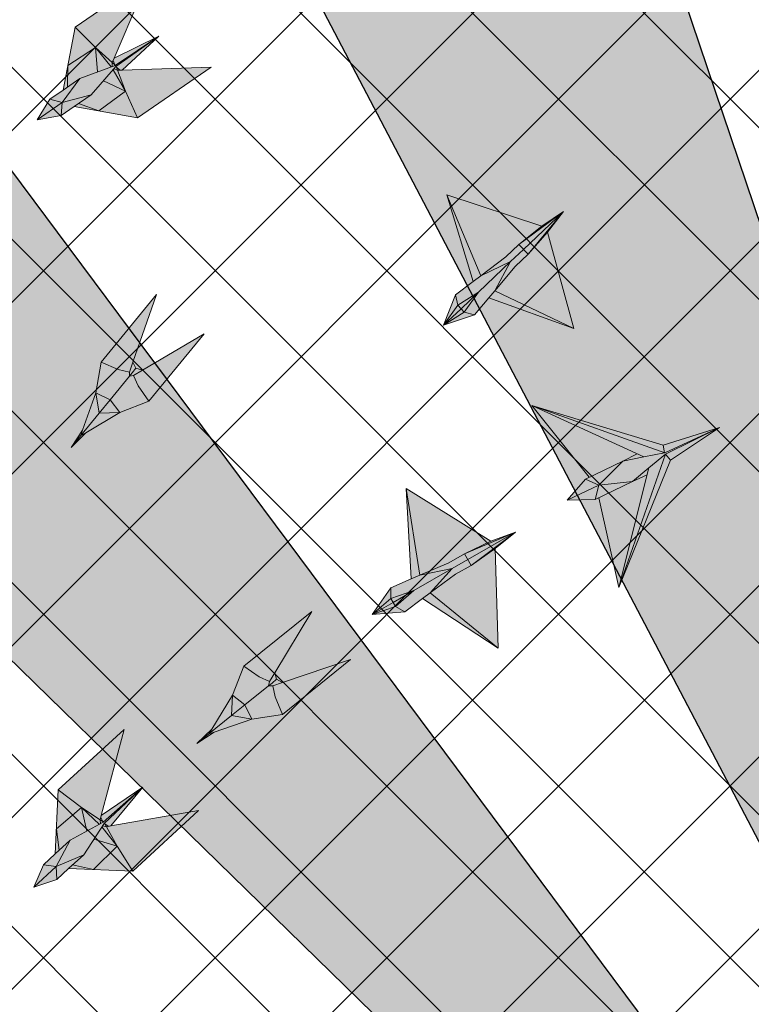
# Model space of a CAD drawing. Header units: millimetres. Extents: x -1469 to 52323, y -1368 to 13830.
# Tile 63 of 85: x 8260 to 9767, y 8920 to 10947. Entities that reach past the tile are written whole.
import ezdxf

# ---------------------------------------------------------------- set-up
doc = ezdxf.new("R2010")
doc.units = ezdxf.units.MM
doc.linetypes.add('HIDDENX2', pattern=[19.05, 12.7, -6.35])
for name, color, linetype, lineweight, true_color in [('A-CEILING-01', 7, 'Continuous', 5, 0xd56ca8), ('A-CEILING-08', 7, 'Continuous', 5, 0xd56ca8), ('M-MEP-ELLG-LIGHT', 5, 'Continuous', 15, 0x0000ff)]:
    doc.layers.add(name, color=color, linetype=linetype, lineweight=lineweight, true_color=true_color)
doc.layers.add('A-CELING ELEMENT', color=1, linetype='Continuous')
doc.layers.add('A-LIGHT', color=1, linetype='Continuous', lineweight=5)
doc.layers.add('RCP LAYOUT', color=9, linetype='Continuous', true_color=0x808080)
pattern_1 = [(45, (0, 0), (19.8873782, 72.9203868), [93.75, -18.75, 0, -18.75])]
pattern_2 = [(45, (0, 0), (13.2582521, 48.6135912), [62.5, -12.5, 0, -12.5])]

# ---------------------------------------------------------------- blocks, each defined once
blk = doc.blocks.new('XR-CP-DS$0$ceiling element 01')
at = {"layer": 'A-CELING ELEMENT', "lineweight": 5, "true_color": 0x808080, "transparency": 33554687}
h = blk.add_hatch(dxfattribs=at)
h.set_pattern_fill('ANSI36', color=8, scale=300)
h.set_pattern_definition(pattern_1)
h.paths.add_polyline_path([(-425629.8, -157750.9, -0.039119), (-425655.9, -157707.5), (-427128.8, -158480.5, 0.039269), (-426963.6, -158744.9)])
h.paths.add_polyline_path([(-427216.5, -158526.6, -0.039231), (-427344.4, -158225.6), (-431924, -159775.1), (-429595.3, -159775.1)])
h.paths.add_polyline_path([(-427146.3, -156679.9, 0.039168), (-427262.3, -156968.3), (-425674.3, -157463.1, -0.03857), (-425655.4, -157416.9)])
h.paths.add_polyline_path([(-425704.2, -155604.7, 0.039168), (-426005.5, -155681.4), (-425472.4, -157256.8, -0.03857), (-425424.2, -157244.1)])
edge = h.paths.add_edge_path()
edge.add_line((-430171.7, -151115.1), (-430279.8, -151115.1))
edge.add_line((-430279.8, -151115.1), (-430279.8, -151215.1))
edge.add_line((-430279.8, -151215.1), (-430479.8, -151215.1))
edge.add_line((-430479.8, -151215.1), (-430479.8, -151115.1))
edge.add_line((-430479.8, -151115.1), (-430629.8, -151115.1))
edge.add_line((-430629.8, -151115.1), (-430629.8, -150665.1))
edge.add_line((-430629.8, -150665.1), (-432321.8, -150665.1))
edge.add_line((-432321.8, -150665.1), (-432321.8, -150772.9))
edge.add_line((-432321.8, -150772.9), (-426859.3, -156104.6))
edge.add_arc((-425365.2, -157562.3), 2087.3, 126.7377, 135.7079, ccw=False)
edge.add_line((-426613.8, -155889.5), (-430171.7, -151115.1))
edge = h.paths.add_edge_path()
edge.add_line((-424199.8, -150665.1), (-424199.8, -151115.1))
edge.add_line((-424199.8, -151115.1), (-424349.8, -151115.1))
edge.add_line((-424349.8, -151115.1), (-424349.8, -151215.1))
edge.add_line((-424349.8, -151215.1), (-424444.6, -151215.1))
edge.add_line((-424444.6, -151215.1), (-425069.6, -155496))
edge.add_arc((-425365.2, -157562.3), 2087.3, 72.8718, 81.8578, ccw=False)
edge.add_line((-424750.5, -155567.5), (-423223, -150665.1))
edge.add_line((-423223, -150665.1), (-424199.8, -150665.1))
h.paths.add_polyline_path([(-424567.7, -153182.9), (-424331.7, -153182.9), (-424331.7, -153418.9), (-424567.7, -153418.9)], flags=16)
h = blk.add_hatch(dxfattribs=at)
h.set_pattern_fill('ANSI36', color=8, scale=300)
h.set_pattern_definition(pattern_1)
h.paths.add_polyline_path([(-426846.1, -159033.2, -0.036239), (-427043, -158804), (-428346.2, -159775.1), (-427588, -159775.1)])
h.paths.add_polyline_path([(-427423.6, -157908.4, -0.039197), (-427452.5, -157582.9), (-432321.8, -157641.9), (-432321.8, -158745.1)])
h.paths.add_polyline_path([(-425674.9, -157660.7, -0.038923), (-425686.3, -157611.6), (-427325.9, -157891.7, 0.039228), (-427250.5, -158193.8)])
h.paths.add_polyline_path([(-425560.1, -157303.4, -0.038492), (-425518.1, -157276.7), (-426291, -155804.1, 0.039154), (-426553.9, -155969.8)])
h.paths.add_polyline_path([(-426337.7, -155715.3, -0.039172), (-426037.7, -155586.2), (-427702.8, -150665.1), (-428988.4, -150665.1)])
h = blk.add_hatch(dxfattribs=at)
h.set_pattern_fill('ANSI36', color=8, scale=200)
h.set_pattern_definition(pattern_2)
h.paths.add_polyline_path([(-427235.6, -156635.7, -0.03916), (-427068.3, -156355.4), (-432321.8, -152634.9), (-432321.8, -154121.3)])
h.paths.add_polyline_path([(-425454.1, -150665.1), (-426550.3, -150665.1), (-425721.8, -155505.6, -0.039276), (-425395.8, -155475.2)])
h.paths.add_polyline_path([(-425690.1, -157561.6, -0.038719), (-425686, -157511.7), (-427331.8, -157271.4, 0.039193), (-427353.2, -157581.7)], flags=17)
h.paths.add_polyline_path([(-425084.2, -155595.8, 0.039193), (-425394.6, -155575.9), (-425374.5, -157239, -0.038719), (-425324.5, -157241.6)], flags=17)
h.paths.add_polyline_path([(-423965.7, -156152.8, 0.996512), (-426776.1, -158963.3), (-425599.9, -157787, -0.900286), (-425184.4, -157294.8), (-424476.2, -156294.7), (-424567.8, -156294.7), (-424567.8, -156058.7), (-424331.8, -156058.7), (-424331.8, -156294.7), (-424476.2, -156294.7), (-425184.4, -157294.8, -0.042192), (-425142, -157329.1)])
h = blk.add_hatch(dxfattribs=at)
h.set_pattern_fill('ANSI36', color=8, scale=300)
h.set_pattern_definition(pattern_1)
h.paths.add_polyline_path([(-432321.8, -155391.8), (-432321.8, -156542.9), (-427430.1, -157257, -0.039171), (-427357.2, -156938.7)])
h.paths.add_polyline_path([(-426787.8, -156174.5, 0.039154), (-426986.9, -156413.1), (-425629.6, -157374.3, -0.038492), (-425597.6, -157336.2)])
h.paths.add_polyline_path([(-424491.1, -155778.6, 0.039227), (-424780.5, -155663.9), (-425275.3, -157251.9, -0.038923), (-425228.3, -157269.8)])
h.paths.add_polyline_path([(-423119.8, -154379.5), (-423119.8, -153004.8), (-424446.3, -155688.1, -0.039269), (-424164.6, -155854.8)])
h.paths.add_polyline_path([(-430497.8, -156058.7), (-430497.8, -156294.7), (-430261.8, -156294.7), (-430261.8, -156058.7)], flags=0)
h.paths.add_polyline_path([(-430497.8, -156058.7), (-430261.8, -156058.7), (-430261.8, -156294.7), (-430497.8, -156294.7)], flags=16)
h = blk.add_hatch(dxfattribs=at)
h.set_pattern_fill('ANSI36', color=8, scale=200)
h.set_pattern_definition(pattern_2)
h.paths.add_polyline_path([(-423965.7, -156152.8), (-423894.2, -156081.3, 0.996645), (-426846.1, -159033.2), (-426776.1, -158963.3, -0.996512)])
at = {"layer": 'A-CEILING-01', "color": 8, "true_color": 0x808080}
blk.add_lwpolyline([(-426846.1, -159033.2, -0.996645), (-423894.2, -156081.3)], format="xyb", dxfattribs=at)
at = {"layer": 'A-CELING ELEMENT', "color": 8, "lineweight": -3, "true_color": 0x808080}
for points in [[(-426337.7, -155715.3), (-428988.4, -150665.1)], [(-427702.8, -150665.1), (-426037.7, -155586.2)], [(-426859.3, -156104.6), (-432321.8, -150772.9)], [(-430171.7, -151115.1), (-426613.8, -155889.5)]]:
    blk.add_lwpolyline(points, dxfattribs=at)
blk = doc.blocks.new('A$Ced31c995')
at = {"layer": 'M-MEP-ELLG-LIGHT', "lineweight": 0, "true_color": 0x808080}
h = blk.add_hatch(color=8, dxfattribs=at)
h.dxf.hatch_style = 1
h.paths.add_polyline_path([(8893.9, -2015.6), (8914.9, -2194.9), (8975.6, -2171.5), (9008.1, -2154.4), (9063.9, -2130.8)])
h.paths.add_polyline_path([(8893.9, -2015.6), (8896.8, -2201.8), (8914.9, -2194.9)])
h.paths.add_polyline_path([(8854.3, -2218.3), (8813.4, -2271.9), (8853, -2240.3)])
h.paths.add_polyline_path([(8853, -2240.3), (8853, -2240.3), (8813.4, -2271.9), (8857.6, -2249.2), (8857.6, -2249.2), (8857.4, -2248.9)])
h.paths.add_polyline_path([(8857.6, -2249.2), (8813.4, -2271.9), (8861.9, -2257.3)])
h.paths.add_polyline_path([(8861.9, -2257.3), (8813.4, -2271.9), (8880.8, -2268.9)])
h.paths.add_polyline_path([(8918.5, -2243.3), (8934.6, -2232.4), (8982, -2183.7), (8901.3, -2225.9), (8861.9, -2257.3), (8880.8, -2268.9)])
h.paths.add_polyline_path([(8901.3, -2225.9), (8857.6, -2249.2), (8861.9, -2257.3), (8861.9, -2257.3)])
h.paths.add_polyline_path([(8901.3, -2225.9), (8853, -2240.3), (8857.4, -2248.9), (8857.6, -2249.2)])
h.paths.add_polyline_path([(8901.3, -2225.9), (8982, -2183.7), (8914.9, -2194.9), (8896.8, -2201.8), (8854.3, -2218.3), (8853, -2240.3), (8853, -2240.3)])
h.paths.add_polyline_path([(8982, -2183.7), (9014.5, -2166.6), (9014.5, -2166.6), (9008.1, -2154.4), (8975.6, -2171.5), (8914.9, -2194.9)], flags=17)
h.paths.add_polyline_path([(9020.9, -2178.8), (9014.5, -2166.6), (9014.5, -2166.6), (8982, -2183.7), (8934.6, -2232.4), (8988.3, -2195.8)], flags=17)
h.paths.add_polyline_path([(9072, -2146.4), (9020.9, -2178.8), (8988.3, -2195.8), (8934.6, -2232.4), (9070, -2351.7)])
h.paths.add_polyline_path([(8934.6, -2232.4), (8918.5, -2243.3), (9070, -2351.7)])
h.paths.add_polyline_path([(9115, -2114), (9014.5, -2166.6), (9020.9, -2178.8)])
h.paths.add_polyline_path([(9115, -2114), (9008.1, -2154.4), (9014.5, -2166.6)])
h.paths.add_polyline_path([(9115, -2114), (9063.9, -2130.8), (9008.1, -2154.4)], flags=17)
h.paths.add_polyline_path([(9115, -2114), (9020.9, -2178.8), (9072, -2146.4)], flags=17)
h.paths.add_polyline_path([(8341.4, -3099), (8227.4, -3237.9), (8262.9, -3253.3), (8286, -3258.4), (8292.9, -3238.4)])
h.paths.add_polyline_path([(8299.3, -3250.7), (8292.9, -3238.4), (8286, -3258.4), (8285.9, -3267.1), (8291.7, -3260)])
h.paths.add_polyline_path([(8312.7, -3254.6), (8299.3, -3250.7), (8291.7, -3260), (8285.9, -3267.1), (8294.4, -3265.3)])
h.paths.add_polyline_path([(8439.9, -3179.8), (8312.7, -3254.6), (8294.4, -3265.3), (8304, -3286.9), (8326, -3318.7)])
h.paths.add_polyline_path([(8304, -3286.9), (8294.4, -3265.3), (8285.9, -3267.1), (8245.9, -3315.8), (8266, -3341.7), (8326, -3318.7)])
h.paths.add_polyline_path([(8285.9, -3267.1), (8286, -3258.4), (8262.9, -3253.3), (8227.4, -3237.9), (8216.7, -3301.2), (8245.9, -3315.8)])
h.paths.add_polyline_path([(8245.9, -3315.8), (8216.7, -3301.2), (8223.8, -3342.8)])
h.paths.add_polyline_path([(8245.9, -3315.8), (8223.8, -3342.8), (8266, -3341.7)])
h.paths.add_polyline_path([(8266, -3341.7), (8223.8, -3342.8), (8185.6, -3389.4), (8195.7, -3383.4)])
h.paths.add_polyline_path([(8216.7, -3301.2), (8189.5, -3378.3), (8185.6, -3389.4), (8223.8, -3342.8)])
h.paths.add_polyline_path([(8185.6, -3389.4), (8189.5, -3378.3), (8165.5, -3413.9)])
h.paths.add_polyline_path([(8195.7, -3383.4), (8185.6, -3389.4), (8165.5, -3413.9)])
h = blk.add_hatch(color=8, dxfattribs=at)
h.dxf.hatch_style = 1
h.paths.add_polyline_path([(8454, -2630.7), (8270.9, -2637), (8261.4, -2637.3), (8277.7, -2680.3), (8302.1, -2735)])
h.paths.add_polyline_path([(8277.7, -2680.3), (8222.8, -2720.7), (8302.1, -2735)])
h.paths.add_polyline_path([(8232.4, -2658.8), (8206.9, -2687.8), (8181.2, -2705.4), (8222.8, -2720.7), (8277.7, -2680.3)])
h.paths.add_polyline_path([(8252.1, -2636.3), (8232.4, -2658.8), (8277.7, -2680.3)], flags=17)
h.paths.add_polyline_path([(8261.4, -2637.3), (8253.7, -2634.5), (8252.1, -2636.3), (8277.7, -2680.3)], flags=17)
h.paths.add_polyline_path([(8346.7, -2567), (8257.9, -2629.7), (8257.8, -2629.8), (8259.1, -2630.8), (8266.1, -2637.1), (8270.9, -2637)], flags=17)
h.paths.add_polyline_path([(8259.1, -2630.8), (8261.4, -2637.3), (8266.1, -2637.1)], flags=16)
h.paths.add_polyline_path([(8259.1, -2630.8), (8257.8, -2629.8), (8253.7, -2634.5), (8261.4, -2637.3)], flags=17)
h.paths.add_polyline_path([(8346.7, -2567), (8256.2, -2627.4), (8256.2, -2627.4), (8183.8, -2654.1), (8149.1, -2677.9), (8122, -2696.5), (8095.6, -2739.4), (8145.1, -2730.2), (8172.2, -2711.6), (8206.9, -2687.8), (8232.4, -2658.8), (8252.1, -2636.3), (8253.7, -2634.5), (8257.9, -2629.7)])
h.paths.add_polyline_path([(8325.8, -2444), (8173.8, -2548.3), (8216.2, -2590.7), (8250.5, -2621.4), (8254.2, -2612.6)])
h.paths.add_polyline_path([(8173.8, -2548.3), (8158.7, -2627.4), (8216.2, -2590.7)])
h.paths.add_polyline_path([(8216.2, -2590.7), (8158.7, -2627.4), (8158.1, -2671.7), (8183.8, -2654.1), (8248, -2630.4)])
h.paths.add_polyline_path([(8216.2, -2590.7), (8248, -2630.4), (8250.3, -2629.6), (8250.5, -2621.4)])
h.paths.add_polyline_path([(8346.7, -2567), (8254.2, -2612.6), (8252.3, -2617), (8255.7, -2625.8), (8255.6, -2625.8), (8256.2, -2627.4), (8256.3, -2627.4)], flags=17)
h.paths.add_polyline_path([(8255.6, -2625.8), (8250.5, -2621.4), (8250.3, -2629.6), (8256.2, -2627.4)], flags=17)
h.paths.add_polyline_path([(8252.3, -2617), (8250.5, -2621.4), (8255.7, -2625.8)], flags=17)
h.paths.add_polyline_path([(8181.2, -2705.4), (8172.2, -2711.6), (8222.8, -2720.7)])
h.paths.add_polyline_path([(8158.7, -2627.4), (8149.1, -2677.9), (8158.1, -2671.7)], flags=17)
h = blk.add_hatch(color=8, dxfattribs=at)
h.dxf.hatch_style = 1
h.paths.add_polyline_path([(8975.4, -3135), (8969, -3128.4), (8932.7, -3162.3)], flags=17)
h.paths.add_polyline_path([(8996.7, -3140.9), (8975.4, -3135), (8932.7, -3162.3)])
h.paths.add_polyline_path([(9025.9, -3105.9), (9038.4, -3091.1), (9070.6, -3031.2), (9004.6, -3093.9), (8975.4, -3135), (8996.7, -3140.9)])
h.paths.add_polyline_path([(9004.6, -3093.9), (9070.6, -3031.2), (9009.2, -3060.4), (8993.7, -3072.1), (8957.3, -3099.5), (8962.2, -3121.1)])
h.paths.add_polyline_path([(8962.2, -3121.1), (8957.3, -3099.5), (8932.7, -3162.3)])
h.paths.add_polyline_path([(8969, -3128.4), (8969, -3128.4), (8968.7, -3128.1), (8962.2, -3121.1), (8962.2, -3121.1), (8932.7, -3162.3)])
h.paths.add_polyline_path([(9004.6, -3093.9), (8962.2, -3121.1), (8968.7, -3128.1), (8969, -3128.4)])
h.paths.add_polyline_path([(9004.6, -3093.9), (8969, -3128.4), (8975.4, -3135), (8975.4, -3135)])
h.paths.add_polyline_path([(9201.3, -3168.7), (9038.4, -3091.1), (9025.9, -3105.9)])
h.paths.add_polyline_path([(8939.8, -2893.7), (8993.7, -3072.1), (9009.2, -3060.4)])
h.paths.add_polyline_path([(9061.1, -3021.2), (9087.7, -2995.9), (9179.4, -2927.7), (9134.9, -2957.9), (8939.8, -2893.7), (9009.2, -3060.4)])
h.paths.add_polyline_path([(9097.2, -3005.9), (9097.2, -3005.9), (9087.7, -2995.9), (9061.1, -3021.2), (9009.2, -3060.4), (9070.6, -3031.2)], flags=17)
h.paths.add_polyline_path([(9106.7, -3015.8), (9097.2, -3005.9), (9097.2, -3005.9), (9070.6, -3031.2), (9038.4, -3091.1), (9080.1, -3041.2)])
h.paths.add_polyline_path([(9147, -2970.6), (9106.7, -3015.8), (9080.1, -3041.2), (9038.4, -3091.1), (9201.3, -3168.7)])
h.paths.add_polyline_path([(9179.4, -2927.7), (9097.2, -3005.9), (9106.7, -3015.8)])
h.paths.add_polyline_path([(9179.4, -2927.7), (9087.7, -2995.9), (9097.2, -3005.9)], flags=17)
h.paths.add_polyline_path([(9179.4, -2927.7), (9106.7, -3015.8), (9147, -2970.6)])
h = blk.add_hatch(color=8, dxfattribs=at)
h.dxf.hatch_style = 1
h.paths.add_polyline_path([(9114.2, -3327.1), (9232.5, -3475.2), (9301.8, -3442), (9331.6, -3427.1)])
h.paths.add_polyline_path([(9114.2, -3327.1), (9345, -3433.3), (9388, -3424.6), (9388, -3424.5)])
h.paths.add_polyline_path([(9114.2, -3327.1), (9388, -3424.5), (9384.8, -3408.7)], flags=17)
h.paths.add_polyline_path([(9500.7, -3372.5), (9384.8, -3408.7), (9388, -3424.5), (9388.2, -3424.6)], flags=17)
h.paths.add_polyline_path([(9500.7, -3372.5), (9389.6, -3427.5), (9399.8, -3440.1)], flags=17)
h.paths.add_polyline_path([(9389.6, -3427.5), (9500.7, -3372.5), (9388, -3424.7), (9388, -3424.6), (9345, -3433.3), (9301.8, -3442), (9252.2, -3491.6), (9322, -3483.9), (9355.8, -3455.7)])
h.paths.add_polyline_path([(9331.6, -3427.1), (9301.8, -3442), (9345, -3433.3)], flags=17)
h.paths.add_polyline_path([(9301.8, -3442), (9232.5, -3475.2), (9224.8, -3478.9), (9252.2, -3491.6)])
h.paths.add_polyline_path([(9252.2, -3491.6), (9252.2, -3491.6), (9224.8, -3478.9), (9187.6, -3522.5)])
h.paths.add_polyline_path([(9252.2, -3491.6), (9187.6, -3522.5), (9244.9, -3520.9)], flags=17)
h.paths.add_polyline_path([(9322, -3483.9), (9252.2, -3491.6), (9252.2, -3491.6), (9244.9, -3520.9)])
h.paths.add_polyline_path([(9352.2, -3470), (9322, -3483.9), (9252.6, -3517.2), (9294, -3702.2)])
h.paths.add_polyline_path([(9389.6, -3427.5), (9355.8, -3455.7), (9294, -3702.2)], flags=17)
h.paths.add_polyline_path([(9399.8, -3440.1), (9389.6, -3427.5), (9294, -3702.2)])
h.paths.add_polyline_path([(9355.8, -3455.7), (9322, -3483.9), (9352.2, -3470)], flags=17)
h = blk.add_hatch(color=8, dxfattribs=at)
h.dxf.hatch_style = 1
h.paths.add_polyline_path([(8833.6, -3741.2), (8828.9, -3733.2), (8785.7, -3757.6)], flags=17)
h.paths.add_polyline_path([(8852.9, -3752), (8833.6, -3741.2), (8785.7, -3757.6)])
h.paths.add_polyline_path([(8889.6, -3724.9), (8905.2, -3713.3), (8950.6, -3662.8), (8871.7, -3708.2), (8833.6, -3741.2), (8852.9, -3752)])
h.paths.add_polyline_path([(8871.7, -3708.2), (8950.6, -3662.8), (8884.1, -3676.6), (8866.3, -3684.3), (8824.4, -3702.4), (8824, -3724.5)])
h.paths.add_polyline_path([(8824, -3724.5), (8824.4, -3702.4), (8785.7, -3757.6)])
h.paths.add_polyline_path([(8828.9, -3733.2), (8828.9, -3733.2), (8828.7, -3732.9), (8824, -3724.5), (8824, -3724.5), (8785.7, -3757.6)])
h.paths.add_polyline_path([(8871.7, -3708.2), (8824, -3724.5), (8828.7, -3732.9), (8828.9, -3733.2)])
h.paths.add_polyline_path([(8871.7, -3708.2), (8828.9, -3733.2), (8833.6, -3741.2), (8833.6, -3741.2)])
h.paths.add_polyline_path([(9045.2, -3827.2), (8905.2, -3713.3), (8889.6, -3724.9)])
h.paths.add_polyline_path([(8856, -3498.3), (8866.3, -3684.3), (8884.1, -3676.6)])
h.paths.add_polyline_path([(8943.8, -3650.9), (8975.6, -3632.5), (9080.8, -3587.9), (9030.4, -3606.8), (8856, -3498.3), (8884.1, -3676.6)])
h.paths.add_polyline_path([(8982.5, -3644.4), (8982.5, -3644.4), (8975.6, -3632.5), (8943.8, -3650.9), (8884.1, -3676.6), (8950.6, -3662.8)], flags=17)
h.paths.add_polyline_path([(8989.3, -3656.4), (8982.5, -3644.4), (8982.5, -3644.4), (8950.6, -3662.8), (8905.2, -3713.3), (8957.5, -3674.7)])
h.paths.add_polyline_path([(9039.2, -3622), (8989.3, -3656.4), (8957.5, -3674.7), (8905.2, -3713.3), (9045.2, -3827.2)])
h.paths.add_polyline_path([(9080.8, -3587.9), (8982.5, -3644.4), (8989.3, -3656.4)])
h.paths.add_polyline_path([(9080.8, -3587.9), (8975.6, -3632.5), (8982.5, -3644.4)], flags=17)
h.paths.add_polyline_path([(9080.8, -3587.9), (8989.3, -3656.4), (9039.2, -3622)])
h = blk.add_hatch(color=8, dxfattribs=at)
h.dxf.hatch_style = 1
h.paths.add_polyline_path([(8661.4, -3751.2), (8521.3, -3863.7), (8552.9, -3886), (8574.4, -3895.8), (8585.3, -3877.7)])
h.paths.add_polyline_path([(8574.4, -3895.8), (8552.9, -3886), (8521.3, -3863.7), (8497.8, -3923.5), (8523.4, -3943.8), (8572.5, -3904.3)])
h.paths.add_polyline_path([(8589, -3891), (8585.3, -3877.7), (8574.4, -3895.8), (8572.5, -3904.3), (8579.7, -3898.6)])
h.paths.add_polyline_path([(8601.3, -3897.5), (8589, -3891), (8579.7, -3898.6), (8572.5, -3904.3), (8581.2, -3904.3)])
h.paths.add_polyline_path([(8741.2, -3850.5), (8601.3, -3897.5), (8581.2, -3904.3), (8586.1, -3927.4), (8601.1, -3963.1)])
h.paths.add_polyline_path([(8586.1, -3927.4), (8581.2, -3904.3), (8572.5, -3904.3), (8523.4, -3943.8), (8537.7, -3973.2), (8601.1, -3963.1)])
h.paths.add_polyline_path([(8523.4, -3943.8), (8496.1, -3965.6), (8537.7, -3973.2)])
h.paths.add_polyline_path([(8523.4, -3943.8), (8497.8, -3923.5), (8496.1, -3965.6)])
h.paths.add_polyline_path([(8537.7, -3973.2), (8496.1, -3965.6), (8449.2, -4003.3), (8460.3, -3999.5)])
h.paths.add_polyline_path([(8497.8, -3923.5), (8455.3, -3993.3), (8449.2, -4003.3), (8496.1, -3965.6)])
h.paths.add_polyline_path([(8460.3, -3999.5), (8449.2, -4003.3), (8424.5, -4023.2)])
h.paths.add_polyline_path([(8449.2, -4003.3), (8455.3, -3993.3), (8424.5, -4023.2)])
h = blk.add_hatch(color=8, dxfattribs=at)
h.dxf.hatch_style = 1
h.paths.add_polyline_path([(8428.3, -4160.9), (8247.8, -4192.8), (8238.5, -4194.5), (8260.7, -4234.8), (8292.5, -4285.6)])
h.paths.add_polyline_path([(8260.7, -4234.8), (8212, -4282.5), (8292.5, -4285.6)])
h.paths.add_polyline_path([(8212.8, -4219.8), (8191.6, -4252.1), (8168.7, -4273.2), (8212, -4282.5), (8260.7, -4234.8)])
h.paths.add_polyline_path([(8229.1, -4194.9), (8212.8, -4219.8), (8260.7, -4234.8)], flags=17)
h.paths.add_polyline_path([(8238.5, -4194.5), (8230.5, -4192.8), (8229.1, -4194.9), (8260.7, -4234.8)], flags=17)
h.paths.add_polyline_path([(8313.1, -4112.9), (8233.9, -4187.5), (8233.9, -4187.5), (8235.3, -4188.4), (8243.1, -4193.7), (8247.8, -4192.8)], flags=17)
h.paths.add_polyline_path([(8235.3, -4188.4), (8238.5, -4194.5), (8243.1, -4193.7)], flags=16)
h.paths.add_polyline_path([(8235.3, -4188.4), (8233.9, -4187.5), (8230.5, -4192.8), (8238.5, -4194.5)], flags=17)
h.paths.add_polyline_path([(8313.1, -4112.9), (8232, -4185.4), (8232, -4185.4), (8164, -4222), (8133, -4250.5), (8108.8, -4272.7), (8088.7, -4318.9), (8136.4, -4302.8), (8160.6, -4280.6), (8191.6, -4252.1), (8212.8, -4219.8), (8229.1, -4194.9), (8230.5, -4192.8), (8233.9, -4187.5)])
h.paths.add_polyline_path([(8275.1, -3994.1), (8139.3, -4118.7), (8187.2, -4154.7), (8225.4, -4180.3), (8227.9, -4171.1)])
h.paths.add_polyline_path([(8139.3, -4118.7), (8135.4, -4199.1), (8187.2, -4154.7)])
h.paths.add_polyline_path([(8187.2, -4154.7), (8135.4, -4199.1), (8141.1, -4243.1), (8164, -4222), (8224.3, -4189.6)])
h.paths.add_polyline_path([(8187.2, -4154.7), (8224.3, -4189.6), (8226.4, -4188.4), (8225.4, -4180.3)])
h.paths.add_polyline_path([(8313.1, -4112.9), (8227.9, -4171.1), (8226.6, -4175.7), (8231.2, -4184), (8231.2, -4183.9), (8232, -4185.4), (8232, -4185.4)], flags=17)
h.paths.add_polyline_path([(8231.2, -4183.9), (8225.4, -4180.3), (8226.4, -4188.4), (8232, -4185.4)], flags=17)
h.paths.add_polyline_path([(8226.6, -4175.7), (8225.4, -4180.3), (8231.2, -4184)], flags=17)
h.paths.add_polyline_path([(8168.7, -4273.2), (8160.6, -4280.6), (8212, -4282.5)])
h.paths.add_polyline_path([(8135.4, -4199.1), (8133, -4250.5), (8141.1, -4243.1)], flags=17)
at = {"layer": 'M-MEP-ELLG-LIGHT', "color": 8, "lineweight": 0, "true_color": 0x808080}
for p, q in [((8325.8, -2444), (8173.8, -2548.3)), ((8254.2, -2612.6), (8325.8, -2444)), ((8173.8, -2548.3), (8149.1, -2677.9)), ((8173.8, -2548.3), (8216.2, -2590.7)), ((8346.7, -2567), (8254.2, -2612.6)), ((8256.3, -2627.4), (8346.7, -2567)), ((8346.7, -2567), (8257.9, -2629.7)), ((8270.9, -2637), (8346.7, -2567)), ((8158.7, -2627.4), (8216.2, -2590.7)), ((8216.2, -2590.7), (8250.5, -2621.4)), ((8216.2, -2590.7), (8248, -2630.4)), ((8216.2, -2590.7), (8220, -2640.7)), ((8250.5, -2621.4), (8254.2, -2612.6)), ((8158.1, -2671.7), (8158.7, -2627.4)), ((8183.8, -2654.1), (8256.3, -2627.4)), ((8257.9, -2629.7), (8206.9, -2687.8)), ((8250.3, -2629.6), (8250.5, -2621.4)), ((8250.5, -2621.4), (8255.6, -2625.8)), ((8255.7, -2625.8), (8252.3, -2617)), ((8253.7, -2634.5), (8261.4, -2637.3)), ((8255.6, -2625.8), (8256.2, -2627.4)), ((8259.1, -2630.8), (8257.8, -2629.8)), ((8261.4, -2637.3), (8259.1, -2630.8)), ((8259.1, -2630.8), (8266.1, -2637.1)), ((8454, -2630.7), (8270.9, -2637)), ((8302.1, -2735), (8454, -2630.7)), ((8147.4, -2703.8), (8183.8, -2654.1)), ((8149.1, -2677.9), (8183.8, -2654.1)), ((8252.1, -2636.3), (8277.7, -2680.3)), ((8261.4, -2637.3), (8270.9, -2637)), ((8277.7, -2680.3), (8261.4, -2637.3)), ((8232.4, -2658.8), (8277.7, -2680.3)), ((8149.1, -2677.9), (8122, -2696.5)), ((8206.9, -2687.8), (8147.4, -2703.8)), ((8206.9, -2687.8), (8172.2, -2711.6)), ((8277.7, -2680.3), (8222.8, -2720.7)), ((8302.1, -2735), (8277.7, -2680.3)), ((8122, -2696.5), (8095.6, -2739.4)), ((8095.6, -2739.4), (8147.4, -2703.8)), ((8122, -2696.5), (8147.4, -2703.8)), ((8147.4, -2703.8), (8145.1, -2730.2)), ((8145.1, -2730.2), (8172.2, -2711.6)), ((8172.2, -2711.6), (8302.1, -2735)), ((8222.8, -2720.7), (8181.2, -2705.4)), ((8095.6, -2739.4), (8145.1, -2730.2)), ((9134.9, -2957.9), (8939.8, -2893.7)), ((8939.8, -2893.7), (8993.7, -3072.1)), ((9009.2, -3060.4), (8939.8, -2893.7)), ((9179.4, -2927.7), (9087.7, -2995.9)), ((9097.2, -3005.9), (9179.4, -2927.7)), ((9179.4, -2927.7), (9106.7, -3015.8)), ((9179.4, -2927.7), (9134.9, -2957.9)), ((9147, -2970.6), (9179.4, -2927.7)), ((9134.9, -2957.9), (9087.7, -2995.9)), ((9106.7, -3015.8), (9147, -2970.6)), ((9201.3, -3168.7), (9147, -2970.6)), ((9087.7, -2995.9), (9061.1, -3021.2)), ((9087.7, -2995.9), (9106.7, -3015.8)), ((9070.6, -3031.2), (9097.2, -3005.9)), ((9106.7, -3015.8), (9080.1, -3041.2)), ((9004.6, -3093.9), (9070.6, -3031.2)), ((9061.1, -3021.2), (9009.2, -3060.4)), ((9009.2, -3060.4), (9070.6, -3031.2)), ((9070.6, -3031.2), (9038.4, -3091.1)), ((8993.7, -3072.1), (9009.2, -3060.4)), ((9080.1, -3041.2), (9038.4, -3091.1)), ((8993.7, -3072.1), (8957.3, -3099.5)), ((8341.4, -3099), (8227.4, -3237.9)), ((8292.9, -3238.4), (8341.4, -3099)), ((8957.3, -3099.5), (8932.7, -3162.3)), ((8969, -3128.4), (9004.6, -3093.9)), ((9038.4, -3091.1), (9025.9, -3105.9)), ((9038.4, -3091.1), (9201.3, -3168.7)), ((8996.7, -3140.9), (9025.9, -3105.9)), ((9025.9, -3105.9), (9201.3, -3168.7)), ((8932.7, -3162.3), (8969, -3128.4)), ((8932.7, -3162.3), (8996.7, -3140.9)), ((8439.9, -3179.8), (8312.7, -3254.6)), ((8326, -3318.7), (8439.9, -3179.8)), ((8227.4, -3237.9), (8216.7, -3301.2)), ((8262.9, -3253.3), (8227.4, -3237.9)), ((8292.9, -3238.4), (8286, -3258.4)), ((8299.3, -3250.7), (8292.9, -3238.4)), ((8286, -3258.4), (8262.9, -3253.3)), ((8285.9, -3267.1), (8286, -3258.4)), ((8285.9, -3267.1), (8291.7, -3260)), ((8291.7, -3260), (8299.3, -3250.7)), ((8312.7, -3254.6), (8294.4, -3265.3)), ((8312.7, -3254.6), (8299.3, -3250.7)), ((8245.9, -3315.8), (8285.9, -3267.1)), ((8294.4, -3265.3), (8285.9, -3267.1)), ((8304, -3286.9), (8294.4, -3265.3)), ((8216.7, -3301.2), (8189.5, -3378.3)), ((8245.9, -3315.8), (8216.7, -3301.2)), ((8216.7, -3301.2), (8223.8, -3342.8)), ((8326, -3318.7), (8304, -3286.9)), ((8223.8, -3342.8), (8245.9, -3315.8)), ((8266, -3341.7), (8245.9, -3315.8)), ((8266, -3341.7), (8326, -3318.7)), ((8185.6, -3389.4), (8223.8, -3342.8)), ((8195.7, -3383.4), (8266, -3341.7)), ((8223.8, -3342.8), (8266, -3341.7)), ((9232.5, -3475.2), (9114.2, -3327.1)), ((9114.2, -3327.1), (9384.8, -3408.7)), ((9345, -3433.3), (9114.2, -3327.1)), ((9114.2, -3327.1), (9388.2, -3424.6)), ((8165.5, -3413.9), (8189.5, -3378.3)), ((8195.7, -3383.4), (8165.5, -3413.9)), ((8189.5, -3378.3), (8185.6, -3389.4)), ((8185.6, -3389.4), (8195.7, -3383.4)), ((9384.8, -3408.7), (9500.7, -3372.5)), ((9388.2, -3424.6), (9500.7, -3372.5)), ((9500.7, -3372.5), (9389.6, -3427.5)), ((9500.7, -3372.5), (9399.8, -3440.1)), ((8165.5, -3413.9), (8185.6, -3389.4)), ((9388, -3424.6), (9345, -3433.3)), ((9384.8, -3408.7), (9388, -3424.6)), ((9301.8, -3442), (9224.8, -3478.9)), ((9252.2, -3491.6), (9301.8, -3442)), ((9389.6, -3427.5), (9294, -3702.2)), ((9399.8, -3440.1), (9294, -3702.2)), ((9331.6, -3427.1), (9301.8, -3442)), ((9301.8, -3442), (9345, -3433.3)), ((9389.6, -3427.5), (9355.8, -3455.7)), ((9399.8, -3440.1), (9389.6, -3427.5)), ((9294, -3702.2), (9355.8, -3455.7)), ((9355.8, -3455.7), (9322, -3483.9)), ((9224.8, -3478.9), (9187.6, -3522.5)), ((9224.8, -3478.9), (9252.2, -3491.6)), ((9244.9, -3520.9), (9322, -3483.9)), ((9322, -3483.9), (9252.2, -3491.6)), ((9322, -3483.9), (9352.2, -3470)), ((9030.4, -3606.8), (8856, -3498.3)), ((8856, -3498.3), (8866.3, -3684.3)), ((8884.1, -3676.6), (8856, -3498.3)), ((9187.6, -3522.5), (9252.2, -3491.6)), ((9252.2, -3491.6), (9244.9, -3520.9)), ((9187.6, -3522.5), (9244.9, -3520.9)), ((9294, -3702.2), (9252.6, -3517.2)), ((9080.8, -3587.9), (8975.6, -3632.5)), ((9030.4, -3606.8), (8975.6, -3632.5)), ((8982.5, -3644.4), (9080.8, -3587.9)), ((9080.8, -3587.9), (8989.3, -3656.4)), ((9080.8, -3587.9), (9030.4, -3606.8)), ((9039.2, -3622), (9080.8, -3587.9)), ((8989.3, -3656.4), (9039.2, -3622)), ((9045.2, -3827.2), (9039.2, -3622)), ((8975.6, -3632.5), (8943.8, -3650.9)), ((8950.6, -3662.8), (8982.5, -3644.4)), ((8975.6, -3632.5), (8989.3, -3656.4)), ((8871.7, -3708.2), (8950.6, -3662.8)), ((8943.8, -3650.9), (8884.1, -3676.6)), ((8884.1, -3676.6), (8950.6, -3662.8)), ((8950.6, -3662.8), (8905.2, -3713.3)), ((8989.3, -3656.4), (8957.5, -3674.7)), ((8866.3, -3684.3), (8824.4, -3702.4)), ((8866.3, -3684.3), (8884.1, -3676.6)), ((8957.5, -3674.7), (8905.2, -3713.3)), ((8824.4, -3702.4), (8785.7, -3757.6)), ((8828.9, -3733.2), (8871.7, -3708.2)), ((8852.9, -3752), (8889.6, -3724.9)), ((8905.2, -3713.3), (8889.6, -3724.9)), ((8889.6, -3724.9), (9045.2, -3827.2)), ((8905.2, -3713.3), (9045.2, -3827.2)), ((8785.7, -3757.6), (8828.9, -3733.2)), ((8661.4, -3751.2), (8521.3, -3863.7)), ((8585.3, -3877.7), (8661.4, -3751.2)), ((8785.7, -3757.6), (8852.9, -3752)), ((8601.1, -3963.1), (8741.2, -3850.5)), ((8741.2, -3850.5), (8601.3, -3897.5)), ((8521.3, -3863.7), (8497.8, -3923.5)), ((8552.9, -3886), (8521.3, -3863.7)), ((8574.4, -3895.8), (8552.9, -3886)), ((8585.3, -3877.7), (8574.4, -3895.8)), ((8579.7, -3898.6), (8589, -3891)), ((8589, -3891), (8585.3, -3877.7)), ((8601.3, -3897.5), (8589, -3891)), ((8523.4, -3943.8), (8572.5, -3904.3)), ((8572.5, -3904.3), (8574.4, -3895.8)), ((8572.5, -3904.3), (8579.7, -3898.6)), ((8581.2, -3904.3), (8572.5, -3904.3)), ((8601.3, -3897.5), (8581.2, -3904.3)), ((8586.1, -3927.4), (8581.2, -3904.3)), ((8497.8, -3923.5), (8455.3, -3993.3)), ((8497.8, -3923.5), (8496.1, -3965.6)), ((8523.4, -3943.8), (8497.8, -3923.5)), ((8601.1, -3963.1), (8586.1, -3927.4)), ((8496.1, -3965.6), (8523.4, -3943.8)), ((8537.7, -3973.2), (8523.4, -3943.8)), ((8449.2, -4003.3), (8496.1, -3965.6)), ((8496.1, -3965.6), (8537.7, -3973.2)), ((8537.7, -3973.2), (8601.1, -3963.1)), ((8460.3, -3999.5), (8537.7, -3973.2)), ((8275.1, -3994.1), (8139.3, -4118.7)), ((8227.9, -4171.1), (8275.1, -3994.1)), ((8424.5, -4023.2), (8455.3, -3993.3)), ((8460.3, -3999.5), (8424.5, -4023.2)), ((8424.5, -4023.2), (8449.2, -4003.3)), ((8455.3, -3993.3), (8449.2, -4003.3)), ((8449.2, -4003.3), (8460.3, -3999.5)), ((8313.1, -4112.9), (8227.9, -4171.1)), ((8232, -4185.4), (8313.1, -4112.9)), ((8313.1, -4112.9), (8233.9, -4187.5)), ((8247.8, -4192.8), (8313.1, -4112.9)), ((8139.3, -4118.7), (8133, -4250.5)), ((8139.3, -4118.7), (8187.2, -4154.7)), ((8135.4, -4199.1), (8187.2, -4154.7)), ((8187.2, -4154.7), (8225.4, -4180.3)), ((8187.2, -4154.7), (8224.3, -4189.6)), ((8187.2, -4154.7), (8198, -4203.7)), ((8225.4, -4180.3), (8227.9, -4171.1)), ((8428.3, -4160.9), (8247.8, -4192.8)), ((8292.5, -4285.6), (8428.3, -4160.9)), ((8164, -4222), (8232, -4185.4)), ((8233.9, -4187.5), (8191.6, -4252.1)), ((8226.4, -4188.4), (8225.4, -4180.3)), ((8225.4, -4180.3), (8231.2, -4183.9)), ((8231.2, -4183.9), (8226.6, -4175.7)), ((8229.1, -4194.9), (8260.7, -4234.8)), ((8230.5, -4192.8), (8238.5, -4194.5)), ((8231.2, -4183.9), (8232, -4185.4)), ((8235.3, -4188.4), (8233.9, -4187.5)), ((8238.5, -4194.5), (8235.3, -4188.4)), ((8235.3, -4188.4), (8243.1, -4193.7)), ((8238.5, -4194.5), (8247.8, -4192.8)), ((8260.7, -4234.8), (8238.5, -4194.5)), ((8141.1, -4243.1), (8135.4, -4199.1)), ((8133, -4250.5), (8164, -4222)), ((8135, -4276.4), (8164, -4222)), ((8260.7, -4234.8), (8212, -4282.5)), ((8212.8, -4219.8), (8260.7, -4234.8)), ((8292.5, -4285.6), (8260.7, -4234.8)), ((8133, -4250.5), (8108.8, -4272.7)), ((8191.6, -4252.1), (8135, -4276.4)), ((8191.6, -4252.1), (8160.6, -4280.6)), ((8108.8, -4272.7), (8088.7, -4318.9)), ((8088.7, -4318.9), (8135, -4276.4)), ((8108.8, -4272.7), (8135, -4276.4)), ((8135, -4276.4), (8136.4, -4302.8)), ((8212, -4282.5), (8168.7, -4273.2)), ((8136.4, -4302.8), (8160.6, -4280.6)), ((8160.6, -4280.6), (8292.5, -4285.6)), ((8088.7, -4318.9), (8136.4, -4302.8))]:
    blk.add_line(p, q, dxfattribs=at)
for points in [[(8932.7, -3162.3), (8962.2, -3121.1), (9004.6, -3093.9), (8975.4, -3135), (8932.7, -3162.3)], [(8996.7, -3140.9), (8975.4, -3135), (8968.7, -3128.1), (8962.2, -3121.1), (8957.3, -3099.5)], [(8785.7, -3757.6), (8824, -3724.5), (8871.7, -3708.2), (8833.6, -3741.2), (8785.7, -3757.6)], [(8852.9, -3752), (8833.6, -3741.2), (8828.7, -3732.9), (8824, -3724.5), (8824.4, -3702.4)]]:
    blk.add_lwpolyline(points, dxfattribs=at)
blk = doc.blocks.new('A$C256bf26b')
at = {"layer": 'A-CEILING-01', "true_color": 0x808080}
h = blk.add_hatch(dxfattribs=at)
h.set_pattern_fill('ANSI37', color=8, scale=2000)
h.set_pattern_definition([(45, (0, 0), (-176.7767, 176.7767), []), (135, (0, 0), (-176.7767, -176.7767), [])])
edge = h.paths.add_edge_path()
edge.add_line((17350, 13380), (12020, 13380))
edge.add_line((12020, 13380), (12020, 13280))
edge.add_line((12020, 13280), (11820, 13280))
edge.add_line((11820, 13280), (11820, 13380))
edge.add_line((11820, 13380), (6090, 13380))
edge.add_line((6090, 13380), (6090, 13280))
edge.add_line((6090, 13280), (5890, 13280))
edge.add_line((5890, 13280), (5890, 13380))
edge.add_line((5890, 13380), (350, 13380))
edge.add_line((350, 13380), (200, 13380))
edge.add_line((200, 13380), (200, 4520))
edge.add_line((200, 4520), (650, 4520))
edge.add_line((650, 4520), (650, 4220))
edge.add_line((650, 4220), (200, 4220))
edge.add_line((200, 4220), (200, 3270))
edge.add_line((200, 3270), (3945, 3270))
edge.add_line((3945, 3270), (3945, 3920))
edge.add_line((3945, 3920), (6135, 3920))
edge.add_line((6135, 3920), (6135, 3270))
edge.add_line((6135, 3270), (9805, 3270))
edge.add_line((9805, 3270), (9805, 3070))
edge.add_line((9805, 3070), (10125.7, 3070))
edge.add_line((10125.7, 3070), (10125.7, 3423))
edge.add_line((10125.7, 3423), (11242.1, 4539.4))
edge.add_line((11242.1, 4539.4), (10770.1, 5011.3))
edge.add_line((10770.1, 5011.3), (11904.4, 6145.6))
edge.add_line((11904.4, 6145.6), (14298.8, 8540))
edge.add_line((14298.8, 8540), (14450, 8540))
edge.add_line((14450, 8540), (14450, 9620))
edge.add_line((14450, 9620), (14450, 12330))
edge.add_arc((15200, 12330), 750, 90, 180, ccw=False)
edge.add_line((15200, 13080), (17350, 13080))
edge.add_line((17350, 13080), (17350, 13380))
h.paths.add_polyline_path([(5890.1, 11294.2), (6090.1, 11294.2), (6090.1, 11094.2), (5890.1, 11094.2)], flags=16)
h.paths.add_polyline_path([(5890.1, 9330), (6090.1, 9330), (6090.1, 9130), (5890.1, 9130)], flags=16)
h.paths.add_polyline_path([(5890, 8418.4), (6090, 8418.4), (6090, 8218.4), (5890, 8218.4)], flags=16)
h.paths.add_polyline_path([(5890, 6030), (6090, 6030), (6090, 5830), (5890, 5830)], flags=16)
h.paths.add_polyline_path([(11820, 8418.4), (12020, 8418.4), (12020, 8218.4), (11820, 8218.4)], flags=16)
h.paths.add_polyline_path([(11820, 9330), (12020, 9330), (12020, 9130), (11820, 9130)], flags=16)
h.paths.add_polyline_path([(11820.1, 11294.2), (12020.1, 11294.2), (12020.1, 11094.2), (11820.1, 11094.2)], flags=16)
at = {"layer": 'M-MEP-ELLG-LIGHT', "color": 8, "linetype": 'HIDDENX2', "true_color": 0x808080, "const_width": 10}
for points in [[(12475.6, 8413.8, 0.996645), (9523.7, 5461.9, 1)], [(12404.1, 8342.3, 0.996512), (9593.7, 5531.9, 1)]]:
    blk.add_lwpolyline(points, format="xyb", dxfattribs=at)
at = {"layer": 'A-CEILING-08', "color": 8, "lineweight": 0, "true_color": 0x808080}
blk.add_blockref('XR-CP-DS$0$ceiling element 01', (436369.8, 164495.1), dxfattribs=at)
at = {"layer": 'A-LIGHT', "color": 8, "true_color": 0x808080}
blk.add_blockref('A$Ced31c995', (200, 13480), dxfattribs=at)

msp = doc.modelspace()

# ---------------------------------------------------------------- block references
at = {"layer": 'RCP LAYOUT'}
msp.add_blockref('A$C256bf26b', (0, 0), dxfattribs=at)

doc.saveas('drawing.dxf')
